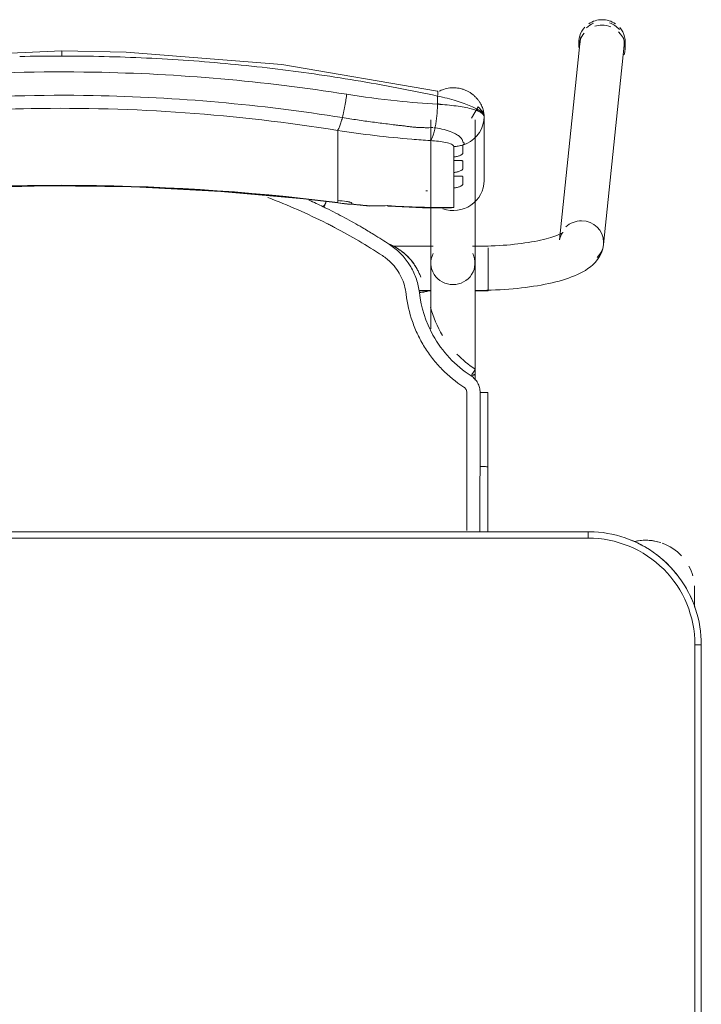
# Model space of a CAD drawing. Header units: metres. Extents: x 3 to 43.5, y -74 to -48.5.
# Tile 198 of 209: x 39.533 to 39.852, y -52.799 to -52.337. Entities that reach past the tile are written whole.
import ezdxf

# ---------------------------------------------------------------- set-up
doc = ezdxf.new("R2010")
doc.units = ezdxf.units.M
doc.layers.add('I-FURN', color=7, linetype='Continuous', lineweight=18)

# ---------------------------------------------------------------- blocks, each defined once
blk = doc.blocks.new('ConjuntoParaAlunoTamanho6 - CJA06_ConjuntoParaAlunoTamanho6-V4-1PAV - FRIGORÍFICA')
at = {"layer": 'I-FURN', "color": 253, "true_color": 0xaaaaaa}
for p, q in [((0.2432124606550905, 0.2952560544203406), (0.2335379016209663, 0.2018170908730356)), ((0.2425404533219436, 0.2945585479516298), (0.2425404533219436, 0.2919703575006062)), ((0.2541278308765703, 0.1996852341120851), (0.2638023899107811, 0.2931241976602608)), ((0.2643023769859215, 0.2919703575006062), (0.2643023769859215, 0.2945585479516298)), ((0.1980999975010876, 0.2597116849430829), (0.1980999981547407, 0.2521977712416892)), ((0.1981000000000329, 0.2296403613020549), (0.1981000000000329, 0.2596939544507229)), ((0.1981000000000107, 0.2521805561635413), (0.1981000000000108, 0.2596939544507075)), ((0.1731500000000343, 0.2581242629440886), (0.1731500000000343, 0.1909687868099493)), ((0.1745693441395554, 0.2544094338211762), (0.1751254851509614, 0.254353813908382)), ((0.1938500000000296, 0.1909687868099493), (0.1938500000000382, 0.2581242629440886)), ((0.1968477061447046, 0.2539495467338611), (0.1975389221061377, 0.2558006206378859)), ((0.1294314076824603, 0.243802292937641), (0.1294314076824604, 0.2531737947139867)), ((0.1980999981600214, 0.2521361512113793), (0.1980999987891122, 0.2446838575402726)), ((0.1294314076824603, 0.2421389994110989), (0.1294314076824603, 0.243802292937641)), ((0.1294314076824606, 0.2421389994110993), (0.1294314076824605, 0.2365253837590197)), ((0.1838599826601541, 0.2390378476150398), (0.1838599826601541, 0.2407252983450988)), ((0.1294314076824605, 0.2365253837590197), (0.1294314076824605, 0.2348620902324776)), ((0.1294314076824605, 0.2348620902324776), (0.1294314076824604, 0.2292484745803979)), ((0.183859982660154, 0.231760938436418), (0.183859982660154, 0.233448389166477)), ((0.1294314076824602, 0.2275851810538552), (0.1294314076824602, 0.2292484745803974)), ((0.1294314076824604, 0.2275851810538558), (0.1294314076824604, 0.2219715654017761)), ((0.1294314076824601, 0.2203082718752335), (0.1294314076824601, 0.2219715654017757)), ((0.1838599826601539, 0.2170112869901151), (0.1838599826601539, 0.2261714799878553)), ((0.1294586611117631, 0.2191524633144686), (0.1443419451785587, 0.2175731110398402)), ((0.179439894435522, 0.2168937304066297), (0.1817272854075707, 0.2167811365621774)), ((0.1742864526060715, 0.1989367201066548), (0.1547360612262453, 0.1989367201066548)), ((0.1742893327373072, 0.1987867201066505), (0.1549429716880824, 0.1987867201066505)), ((0.1938500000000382, 0.1987867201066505), (0.1927106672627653, 0.1987867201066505)), ((0.2000000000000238, 0.1989367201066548), (0.192713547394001, 0.1989367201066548)), ((0.1938500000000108, 0.1984502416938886), (0.1938500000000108, 0.1987867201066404)), ((0.1938500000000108, 0.197644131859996), (0.1938500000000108, 0.1984502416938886)), ((0.200000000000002, 0.1937960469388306), (0.2000000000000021, 0.1981376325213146)), ((0.1938500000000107, 0.1916047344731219), (0.1938500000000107, 0.1936664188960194)), ((0.200000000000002, 0.1857279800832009), (0.200000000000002, 0.1936447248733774)), ((0.1938500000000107, 0.1858191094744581), (0.1938500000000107, 0.1868796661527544)), ((0.1938500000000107, 0.1837095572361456), (0.1938500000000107, 0.1858191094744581)), ((0.200000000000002, 0.17793672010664), (0.200000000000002, 0.1856002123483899)), ((0.1675711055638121, 0.1780867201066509), (0.173164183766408, 0.1780867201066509)), ((0.1675962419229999, 0.1779367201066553), (0.173164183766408, 0.1779367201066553)), ((0.1937679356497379, 0.1779367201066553), (0.2000000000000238, 0.1779367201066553)), ((0.1938500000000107, 0.1780867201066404), (0.1938500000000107, 0.1795051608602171)), ((0.1938500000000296, 0.1360373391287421), (0.1938500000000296, 0.1385735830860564)), ((0.1998252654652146, 0.130207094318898), (0.1998241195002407, 0.09530095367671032)), ((0.1998165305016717, 0.06496651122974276), (0.1998241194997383, 0.09530105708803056)), ((0.2470000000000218, 0.06496651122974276), (-0.2469999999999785, 0.06496651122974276)), ((0.2470000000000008, 0.06496651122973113), (-0.2469999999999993, 0.06496651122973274)), ((0.2470000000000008, 0.06496651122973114), (0.2470000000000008, 0.06196651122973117)), ((0.2968749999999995, 0.03797151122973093), (0.2968749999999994, 0.02961464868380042)), ((0.2968749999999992, 0.03299232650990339), (0.2968749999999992, 0.03797151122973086)), ((0.3000000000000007, 0.01196651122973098), (0.2970000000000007, 0.01196651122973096)), ((0.3000000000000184, -0.332033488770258), (0.3000000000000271, 0.01196651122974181)), ((0.2999999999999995, -0.3320334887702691), (0.3000000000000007, 0.01196651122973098))]:
    blk.add_line(p, q, dxfattribs=at)
at = {"layer": 'I-FURN', "color": 253, "true_color": 0xaaaaaa, "flags": 128}
for points in [[(0.000100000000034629, 0.290399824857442), (-0.0726695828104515, 0.2872143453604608), (-0.1448601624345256, 0.277701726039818), (-0.176032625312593, 0.2716064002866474)], [(0.1762326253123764, 0.2716064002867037), (0.1033140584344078, 0.2839819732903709), (0.03017500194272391, 0.2898535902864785), (0.000100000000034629, 0.290399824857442)], [(0.1762658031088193, 0.2654018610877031), (0.1762658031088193, 0.2663721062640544), (0.1762658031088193, 0.2673423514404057), (0.1762658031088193, 0.268312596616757), (0.1762658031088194, 0.2692828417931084)], [(0.1980999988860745, 0.2597125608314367), (0.1979173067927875, 0.2609157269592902), (0.1973888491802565, 0.2620831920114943), (0.1953955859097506, 0.2642028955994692), (0.1922691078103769, 0.2589586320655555)], [(0.19753892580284, 0.2558006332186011), (0.1979587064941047, 0.2577280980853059), (0.1981000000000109, 0.2596939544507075)], [(0.1917187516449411, 0.2479946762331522), (0.1933094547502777, 0.2492039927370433), (0.1947121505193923, 0.2506184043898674)], [(0.1947122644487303, 0.2506185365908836), (0.1958994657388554, 0.2522107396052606), (0.1968476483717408, 0.253949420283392)], [(0.1981000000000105, 0.2296403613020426), (0.1981000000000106, 0.2371537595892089), (0.1981000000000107, 0.2446671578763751), (0.1981000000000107, 0.2521361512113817)], [(0.1838599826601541, 0.2407252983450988), (0.1838599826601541, 0.241946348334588), (0.1838599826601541, 0.2431673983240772), (0.1838599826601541, 0.2443884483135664), (0.1838599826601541, 0.2456094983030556)], [(0.1881000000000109, 0.2462822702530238), (0.1881000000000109, 0.2453180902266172), (0.1881000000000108, 0.2443539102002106), (0.1881000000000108, 0.243389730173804), (0.1881000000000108, 0.2424255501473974)], [(0.1881002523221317, 0.246282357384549), (0.1899707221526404, 0.2470146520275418), (0.1917187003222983, 0.247994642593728)], [(0.183859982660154, 0.233448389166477), (0.183859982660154, 0.2348457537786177), (0.183859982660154, 0.2362431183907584), (0.1838599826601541, 0.2376404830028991), (0.1838599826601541, 0.2390378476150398)], [(0.1881000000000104, 0.2386831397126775), (0.1881000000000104, 0.237799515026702), (0.1881000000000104, 0.2369158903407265), (0.1881000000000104, 0.236032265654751), (0.1881000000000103, 0.2351486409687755)], [(0.1838599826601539, 0.2261714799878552), (0.183859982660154, 0.2275688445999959), (0.183859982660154, 0.2289662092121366), (0.183859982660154, 0.2303635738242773), (0.183859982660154, 0.231760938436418)], [(0.1881000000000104, 0.2314062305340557), (0.1881000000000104, 0.2305226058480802), (0.1881000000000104, 0.2296389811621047), (0.1881000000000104, 0.2287553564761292), (0.1881000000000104, 0.2278717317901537)], [(-0.1292586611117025, 0.219152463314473), (-0.08865069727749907, 0.223419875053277), (-0.047900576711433, 0.2260954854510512), (-0.007073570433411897, 0.2271749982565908), (0.03376492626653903, 0.2266566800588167), (0.07454949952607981, 0.2245413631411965), (0.1152148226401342, 0.2208324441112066), (0.1294586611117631, 0.2191524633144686)], [(0.1294314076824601, 0.2193726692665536), (0.1294314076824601, 0.2196065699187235), (0.1294314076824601, 0.2198404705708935), (0.1294314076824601, 0.2200743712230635), (0.1294314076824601, 0.2203082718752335)], [(0.1361000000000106, 0.2190117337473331), (0.1361000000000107, 0.2189337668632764), (0.1361000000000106, 0.2188557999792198), (0.1361000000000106, 0.2187778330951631), (0.1361000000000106, 0.2186998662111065)], [(0.1535056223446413, 0.2176050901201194), (0.1692793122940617, 0.2168976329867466), (0.1813090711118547, 0.2167731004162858)], [(0.1817272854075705, 0.2167811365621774), (0.1827926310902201, 0.2168569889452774), (0.1838599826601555, 0.217011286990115)], [(0.235070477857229, 0.205361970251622), (0.2350077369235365, 0.2053133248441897), (0.2348200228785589, 0.2051835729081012), (0.2345106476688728, 0.2049931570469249), (0.2340848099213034, 0.2047580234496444), (0.2335484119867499, 0.2044905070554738), (0.2329074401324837, 0.2042001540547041), (0.2321676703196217, 0.2038943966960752), (0.2313345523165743, 0.2035790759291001), (0.230413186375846, 0.2032588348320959), (0.2294083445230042, 0.20293741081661), (0.2283245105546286, 0.2026178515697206), (0.2271659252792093, 0.2023026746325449), (0.2259366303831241, 0.2019939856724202), (0.2246405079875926, 0.201693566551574), (0.2232813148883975, 0.2014029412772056), (0.2218627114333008, 0.2011234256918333), (0.220388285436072, 0.2008561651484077), (0.2188615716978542, 0.2006021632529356), (0.2172860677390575, 0.200362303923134), (0.2156652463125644, 0.200137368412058), (0.214002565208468, 0.1999280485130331), (0.2123014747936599, 0.1997349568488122), (0.2105654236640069, 0.1995586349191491), (0.2087978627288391, 0.1993995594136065), (0.207002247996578, 0.1992581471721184), (0.2051820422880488, 0.1991347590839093), (0.2033407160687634, 0.1990297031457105), (0.2014817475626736, 0.1989432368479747), (0.199608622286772, 0.1988755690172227), (0.1977248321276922, 0.1988268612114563), (0.1958338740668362, 0.1987972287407), (0.1939392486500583, 0.1987867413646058), (0.1938500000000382, 0.1987867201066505)], [(0.2335379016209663, 0.2018170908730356), (0.233728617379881, 0.2028696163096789), (0.2340307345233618, 0.203761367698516), (0.2343720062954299, 0.2044473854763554), (0.2346851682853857, 0.2049236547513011), (0.2349211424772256, 0.205211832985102), (0.2350504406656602, 0.2053439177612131), (0.235070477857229, 0.205361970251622)], [(0.2541278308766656, 0.1996852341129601), (0.2537524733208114, 0.1976222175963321), (0.2531060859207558, 0.1957226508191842), (0.2522614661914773, 0.1940331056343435), (0.251286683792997, 0.1925592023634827), (0.2502318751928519, 0.1912808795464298), (0.2491278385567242, 0.1901677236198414), (0.2479903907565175, 0.1891887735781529), (0.2468256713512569, 0.1883170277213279), (0.2456343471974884, 0.1875306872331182), (0.2444143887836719, 0.186812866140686), (0.2431627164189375, 0.1861507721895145), (0.2418761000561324, 0.1855348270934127), (0.2405516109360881, 0.1849579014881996), (0.2391868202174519, 0.1844147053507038), (0.237779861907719, 0.1839013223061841), (0.2363294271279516, 0.183414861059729), (0.2348347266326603, 0.1829531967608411), (0.2332954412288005, 0.182514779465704), (0.2317116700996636, 0.1820984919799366), (0.230083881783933, 0.1817035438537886), (0.2284128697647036, 0.1813293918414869), (0.2266997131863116, 0.1809756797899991), (0.2249457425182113, 0.1806421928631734), (0.2231525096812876, 0.1803288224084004), (0.2213217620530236, 0.1800355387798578), (0.2194554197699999, 0.1797623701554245), (0.2175555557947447, 0.1795093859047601), (0.2156243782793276, 0.179276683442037), (0.2136642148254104, 0.1790643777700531), (0.2116774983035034, 0.1788725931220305), (0.2096667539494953, 0.1787014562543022), (0.2076345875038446, 0.1785510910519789), (0.2055836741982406, 0.178421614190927), (0.2035167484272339, 0.1783131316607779), (0.2014365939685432, 0.1782257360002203), (0.199346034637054, 0.1781595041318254), (0.1972479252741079, 0.1781144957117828), (0.1951451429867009, 0.1780907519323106), (0.1938500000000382, 0.1780867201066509)], [(0.1731500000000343, 0.160150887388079), (0.1731500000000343, 0.1620004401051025), (0.1731500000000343, 0.1638180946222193), (0.1731500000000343, 0.1656009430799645), (0.1731500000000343, 0.167346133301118), (0.1731500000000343, 0.1690508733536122), (0.1731500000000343, 0.1707124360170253), (0.1731500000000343, 0.1723281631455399), (0.1731500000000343, 0.1738954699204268), (0.1731500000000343, 0.1754118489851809), (0.1731500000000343, 0.1768748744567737), (0.1731500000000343, 0.178282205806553), (0.1731500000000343, 0.1796315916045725), (0.1731500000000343, 0.1809208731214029), (0.1731500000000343, 0.1821479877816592), (0.1731500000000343, 0.1833109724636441), (0.1731500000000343, 0.1844079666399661), (0.1731500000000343, 0.1854372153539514), (0.1731500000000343, 0.186397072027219), (0.1731500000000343, 0.1872860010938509), (0.1731500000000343, 0.188102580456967), (0.1731500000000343, 0.1888455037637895), (0.1731500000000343, 0.1895135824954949), (0.1731500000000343, 0.1901057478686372), (0.1731500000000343, 0.1906210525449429), (0.1731500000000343, 0.1909687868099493)], [(0.1938500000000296, 0.1909687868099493), (0.1938500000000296, 0.1905139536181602), (0.1938500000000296, 0.1899816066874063), (0.1938500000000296, 0.1893725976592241), (0.1938500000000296, 0.1886879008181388), (0.1938500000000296, 0.1879286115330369), (0.1938500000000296, 0.1870959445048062), (0.1938500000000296, 0.1861912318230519), (0.1938500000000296, 0.1852159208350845), (0.1938500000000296, 0.1841715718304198), (0.1938500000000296, 0.1830598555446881), (0.1938500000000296, 0.1818825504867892), (0.1938500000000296, 0.1806415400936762), (0.1938500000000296, 0.1793388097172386), (0.1938500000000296, 0.1779764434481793), (0.1938500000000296, 0.1765566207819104), (0.1938500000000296, 0.1750816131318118), (0.1938500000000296, 0.1735537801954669), (0.1938500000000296, 0.1719755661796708), (0.1938500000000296, 0.170349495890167), (0.1938500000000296, 0.1686781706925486), (0.1938500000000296, 0.1669642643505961), (0.1938500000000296, 0.1652105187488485), (0.1938500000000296, 0.1634197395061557), (0.1938500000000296, 0.1615947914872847), (0.1938500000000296, 0.1597385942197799), (0.1938500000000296, 0.1578541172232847), (0.1938500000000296, 0.1559443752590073), (0.1938500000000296, 0.1540124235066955), (0.1938500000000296, 0.1520613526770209), (0.1938500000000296, 0.1500942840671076), (0.1938500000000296, 0.148114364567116), (0.1938500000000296, 0.1461247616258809), (0.1938500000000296, 0.1441286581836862), (0.1938500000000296, 0.1421292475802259), (0.1938500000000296, 0.1401297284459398), (0.1938500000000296, 0.1385735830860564)], [(0.168410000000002, 0.1843247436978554), (0.168410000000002, 0.184339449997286), (0.168410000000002, 0.1843541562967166), (0.168410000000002, 0.1843688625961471), (0.168410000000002, 0.1843835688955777)], [(0.1962270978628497, 0.1302521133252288), (0.19622673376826, 0.126394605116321), (0.1962264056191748, 0.1225375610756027), (0.1962261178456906, 0.1186811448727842), (0.1962258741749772, 0.1148255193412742), (0.1962256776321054, 0.1109708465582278), (0.1962255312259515, 0.1071172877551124), (0.196225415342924, 0.1032650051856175), (0.1962252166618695, 0.0994141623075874), (0.1962252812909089, 0.09556492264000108)], [(0.3000000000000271, 0.01196651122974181), (0.2999576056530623, 0.01408594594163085), (0.2998304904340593, 0.01620199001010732), (0.2996188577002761, 0.01831125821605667), (0.2993230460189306, 0.02041037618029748), (0.2989435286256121, 0.02249598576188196), (0.298480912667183, 0.02456475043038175), (0.2979359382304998, 0.02661336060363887), (0.2973094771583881, 0.02863853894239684), (0.2966025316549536, 0.0306370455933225), (0.2958162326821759, 0.03260568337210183), (0.2949518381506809, 0.03454130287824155), (0.2940107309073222, 0.03644080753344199), (0.2929944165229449, 0.03830115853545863), (0.2919045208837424, 0.04011937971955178), (0.290742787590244, 0.04189256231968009), (0.2895110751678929, 0.0436178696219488), (0.2882113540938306, 0.04529254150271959), (0.2868457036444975, 0.0469138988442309), (0.2854163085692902, 0.04847934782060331), (0.2839254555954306, 0.04998638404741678), (0.2823755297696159, 0.05143259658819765), (0.2807690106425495, 0.05281567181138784), (0.2791084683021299, 0.05413339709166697), (0.2773965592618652, 0.05538366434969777), (0.2756360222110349, 0.05656447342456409), (0.2738296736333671, 0.05767393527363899), (0.2719804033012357, 0.05871027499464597), (0.2700911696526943, 0.05967183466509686), (0.2681649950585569, 0.0605570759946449), (0.2662049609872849, 0.06136458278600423), (0.2642142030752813, 0.06209306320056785), (0.2621959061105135, 0.06274135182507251), (0.2601532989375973, 0.06330841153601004), (0.2580896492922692, 0.06379333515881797), (0.2560082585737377, 0.0641953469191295), (0.2539124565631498, 0.06451380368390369), (0.2518055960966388, 0.06474819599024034), (0.2496910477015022, 0.06489814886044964), (0.2475721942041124, 0.06496342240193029), (0.2470000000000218, 0.06496651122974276)], [(0.2469999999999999, 0.0619665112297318), (0.1234999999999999, 0.0619665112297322), (-1.453485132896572e-16, 0.06196651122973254), (-0.1235000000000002, 0.06196651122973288), (-0.2470000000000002, 0.06196651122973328)], [(-0.2469999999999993, 0.06196651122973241), (-0.1234999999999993, 0.0619665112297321), (7.44471151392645e-16, 0.06196651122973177), (0.1235000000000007, 0.06196651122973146), (0.2470000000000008, 0.06196651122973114)], [(0.2968750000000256, 0.03000167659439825), (0.2968750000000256, 0.03057043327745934), (0.2968750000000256, 0.03112383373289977), (0.2968750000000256, 0.03166099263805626), (0.2968750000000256, 0.03218105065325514), (0.2968750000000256, 0.03268317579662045), (0.2968750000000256, 0.0331665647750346), (0.2968750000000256, 0.03363044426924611), (0.2968750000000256, 0.0340740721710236), (0.2968750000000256, 0.0344967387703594), (0.2968750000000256, 0.03489776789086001), (0.2968750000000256, 0.03527651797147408), (0.2968750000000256, 0.03563238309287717), (0.2968750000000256, 0.03596479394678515), (0.2968750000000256, 0.03627321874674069), (0.2968750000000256, 0.03655716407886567), (0.2968750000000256, 0.03681617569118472), (0.2968750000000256, 0.03704983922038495), (0.2968750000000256, 0.0372577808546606), (0.2968750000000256, 0.03743966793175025), (0.2968750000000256, 0.03759520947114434), (0.2968750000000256, 0.03772415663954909), (0.2968750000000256, 0.03782630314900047), (0.2968750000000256, 0.0379014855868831), (0.2968750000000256, 0.03794958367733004), (0.2968750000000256, 0.03797052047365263)], [(0.2969999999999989, -0.3320334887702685), (0.2969999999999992, -0.2460334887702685), (0.2969999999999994, -0.1600334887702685), (0.2969999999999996, -0.07403348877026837), (0.2969999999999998, 0.01196651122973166)], [(0.2970000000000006, 0.01196651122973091), (0.2970000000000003, -0.07403348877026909), (0.297, -0.1600334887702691), (0.2969999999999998, -0.2460334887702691), (0.2969999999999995, -0.3320334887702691)]]:
    blk.add_lwpolyline(points, dxfattribs=at)
at = {"layer": 'I-FURN', "color": 253, "true_color": 0xaaaaaa}
for centre, radius, start, end in [((0.2469999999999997, 0.01196651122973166), 0.05000000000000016, 359.9999999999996, 89.9999999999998), ((0.2470000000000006, 0.01196651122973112), 0.05000000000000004, 1.399444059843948e-13, 90.00000000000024), ((0.2470000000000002, 0.01196651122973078), 0.05300000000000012, 57.30006590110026, 67.50000000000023), ((0.2470000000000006, 0.01196651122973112), 0.053, 57.30006590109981, 67.49999999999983), ((0.2738749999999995, 0.03797151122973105), 0.02299999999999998, 75.53308433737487, 103.1031885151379), ((0.2738749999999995, 0.03797151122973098), 0.02299999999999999, 71.99999999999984, 102.5792801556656), ((0.2738749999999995, 0.03797151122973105), 0.02299999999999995, 42.70836781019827, 70.30682625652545), ((0.2470000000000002, 0.01196651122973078), 0.05300000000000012, 37.16069583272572, 52.89591912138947), ((0.2470000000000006, 0.01196651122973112), 0.05299999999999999, 37.16069583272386, 52.89591912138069), ((0.2738749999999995, 0.03797151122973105), 0.023, 15.73052841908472, 28.05060290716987), ((0.2470000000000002, 0.01196651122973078), 0.05300000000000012, 22.50000000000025, 32.69993391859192), ((0.2470000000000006, 0.01196651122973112), 0.053, 22.49999999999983, 32.69993391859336), ((0.2738749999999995, 0.03797151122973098), 0.02300000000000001, 359.9999999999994, 4.009148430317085)]:
    blk.add_arc(centre, radius, start, end, dxfattribs=at)
for centre, major_axis, ratio, start_param, end_param in [((0.2534214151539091, 0.2945585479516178), (0.01088096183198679, 0), 0.9659258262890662, 1.570796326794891, 2.182165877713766), ((0.2534214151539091, 0.2945585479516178), (-0.01088096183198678, 5.623562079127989e-17), 0.9659258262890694, 4.098127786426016, 4.71238898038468), ((0.2534214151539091, 0.2945585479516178), (0.0108809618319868, 0), 0.9659258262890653, 2.404321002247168, 3.312013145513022), ((0.253507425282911, 0.2941901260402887), (-0.01029496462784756, 0.001065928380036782), 0.9671584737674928, 5.22308056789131, 5.597592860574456), ((0.2534214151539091, 0.2919703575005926), (-0.01088096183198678, 5.623562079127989e-17), 0.9659258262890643, 4.71238898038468, 5.025561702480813), ((0.2534214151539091, 0.2919703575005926), (0.01088096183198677, 0), 0.9659258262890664, 1.176355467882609, 1.570796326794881), ((0.253507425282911, 0.2941901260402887), (-0.01029496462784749, 0.001065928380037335), 0.9671584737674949, 3.921543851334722, 4.467460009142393), ((0.2534214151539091, 0.2945585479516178), (0.01088096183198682, 0), 0.9659258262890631, 6.052088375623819, 6.985955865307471), ((0.2534214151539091, 0.2919703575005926), (0.01088096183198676, 0), 0.96592582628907, 2.446266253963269, 3.141592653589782), ((0.253507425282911, 0.2941901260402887), (-0.01029496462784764, 0.001065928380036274), 0.9671584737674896, 6.102342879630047, 6.382991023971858), ((0.2534214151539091, 0.2919703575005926), (0.01088096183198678, 0), 0.965925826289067, 5.959866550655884, 7.062609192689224), ((0.253507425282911, 0.2941901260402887), (-0.01029496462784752, 0.00106592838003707), 0.9671584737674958, 3.141592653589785, 3.502974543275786), ((9.999999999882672e-05, -0.7715866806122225), (1.021100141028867, 0), 0.9781476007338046, 1.44377104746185, 1.697821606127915), ((9.999999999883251e-05, -0.7711708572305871), (1.0208981, 0), 0.9781476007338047, 1.443771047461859, 1.697821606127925), ((0.1837000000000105, 0.2296403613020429), (0.01439999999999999, 0), 0.9781476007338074, 4.362104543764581, 6.28318530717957), ((0.1794715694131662, 0.6012766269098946), (0.3849999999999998, 0), 0.9781476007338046, 4.689765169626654, 4.691851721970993), ((0.1794715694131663, 0.6035636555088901), (0.3949999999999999, 0), 0.9781476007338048, 4.585363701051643, 4.595995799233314), ((0.1794715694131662, 0.6022122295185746), (0.3947979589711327, 0), 0.9781476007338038, 4.585363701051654, 4.595935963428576), ((0.1794715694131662, 0.6026280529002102), (0.3949999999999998, 0), 0.9781476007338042, 4.602237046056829, 4.623286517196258), ((0.1452124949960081, 0.227535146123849), (0.0008705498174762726, 0.009962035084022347), 0.01850094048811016, 2.932960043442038, 3.325659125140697), ((0.1794715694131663, 0.6033557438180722), (0.3949999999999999, 0), 0.9781476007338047, 4.644485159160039, 4.723499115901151), ((0.2438328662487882, 0.2007511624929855), (-0.01029496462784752, 0.001065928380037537), 0.9671584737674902, 4.812194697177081, 5.597592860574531), ((0.2438328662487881, 0.2007511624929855), (-0.01029496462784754, 0.001065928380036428), 0.967158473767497, 3.241398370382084, 4.812194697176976), ((0.2438328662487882, 0.2007511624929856), (-0.01029496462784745, 0.001065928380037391), 0.9671584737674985, 2.456000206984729, 3.241398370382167), ((0.1835000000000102, 0.1909687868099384), (0.01035000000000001, 0), 0.9781476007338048, 2.686586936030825, 4.712388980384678), ((0.1835000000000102, 0.1909687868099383), (0.01035000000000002, 0), 0.9781476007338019, 4.712388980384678, 6.738191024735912), ((0.1835000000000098, 0.1385735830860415), (0.01034999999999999, 0), 0.06975647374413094, 5.75958653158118, 6.776353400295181)]:
    blk.add_ellipse(centre, major_axis=major_axis, ratio=ratio, start_param=start_param, end_param=end_param, dxfattribs=at)
for points in [[(0.0001000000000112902, 0.2880248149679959), (-0.006508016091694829, 0.288024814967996), (-0.01311637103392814, 0.2879458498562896), (-0.01972184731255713, 0.2877884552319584)], [(0.0001000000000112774, 0.2903571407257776), (0.0001000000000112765, 0.2902912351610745), (0.0001000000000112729, 0.2900051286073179), (0.0001000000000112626, 0.2891558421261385), (0.0001000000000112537, 0.2884139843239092), (0.0001000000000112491, 0.2880248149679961)], [(0.01992242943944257, 0.287788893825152), (0.01331661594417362, 0.287946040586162), (0.006708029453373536, 0.2880248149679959), (0.0001000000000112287, 0.288024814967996)], [(0.03972822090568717, 0.287082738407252), (0.03313130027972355, 0.2873962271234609), (0.026528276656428, 0.2876317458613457), (0.01992248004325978, 0.2877888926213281)], [(0.05949739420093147, 0.285908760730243), (0.05291607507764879, 0.2863777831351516), (0.04632532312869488, 0.2867692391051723), (0.03972846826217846, 0.2870827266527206)], [(0.07920996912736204, 0.284269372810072), (0.07265096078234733, 0.2848931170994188), (0.06607919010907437, 0.2854396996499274), (0.05949798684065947, 0.2859087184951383)], [(0.09884629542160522, 0.2821678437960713), (0.09231561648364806, 0.2829446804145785), (0.08576917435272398, 0.2836456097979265), (0.07920996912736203, 0.284269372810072)], [(0.1183880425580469, 0.2796108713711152), (0.1118923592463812, 0.2805381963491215), (0.1053779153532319, 0.2813908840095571), (0.0988477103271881, 0.2821676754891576)], [(0.1378172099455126, 0.276606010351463), (0.1313620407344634, 0.2776813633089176), (0.1248851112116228, 0.2786833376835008), (0.1183894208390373, 0.2796106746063)], [(0.1571157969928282, 0.2731608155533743), (0.1507070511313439, 0.2743816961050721), (0.1442735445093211, 0.2755304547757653), (0.1378182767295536, 0.2766058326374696)], [(0.1762658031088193, 0.2692828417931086), (0.1699094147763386, 0.2706467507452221), (0.1635252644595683, 0.2719397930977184), (0.1571163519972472, 0.2731607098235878)], [(0.1316375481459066, 0.2591403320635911), (0.1317514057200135, 0.2595920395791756), (0.1319774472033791, 0.2605307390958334), (0.1323069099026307, 0.2620269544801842), (0.1326223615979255, 0.2635911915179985), (0.1329198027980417, 0.2652023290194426), (0.1331950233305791, 0.2668394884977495), (0.1334445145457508, 0.2684805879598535), (0.1335915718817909, 0.2695629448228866), (0.1336597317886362, 0.2700975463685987)], [(0.1762658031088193, 0.2692828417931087), (0.1763289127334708, 0.2696584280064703), (0.1764189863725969, 0.2703746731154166), (0.1764353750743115, 0.2712021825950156), (0.1763587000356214, 0.2714863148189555), (0.1763029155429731, 0.2715564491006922)], [(0.175125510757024, 0.254353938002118), (0.1751984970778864, 0.2547076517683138), (0.175339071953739, 0.2554367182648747), (0.1755320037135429, 0.2565866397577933), (0.1757052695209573, 0.2577841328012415), (0.175857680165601, 0.259019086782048), (0.1759880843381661, 0.2602816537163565), (0.176095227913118, 0.2615619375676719), (0.1761782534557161, 0.2628495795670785), (0.176236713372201, 0.2641342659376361), (0.1762589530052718, 0.2649819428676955), (0.1762658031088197, 0.2654018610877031)], [(0.1981000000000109, 0.2596939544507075), (0.1981000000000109, 0.2603482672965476), (0.1970264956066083, 0.2616503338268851), (0.1923900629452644, 0.2633751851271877), (0.1852348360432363, 0.264697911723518), (0.1793352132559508, 0.265233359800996), (0.1762658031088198, 0.265401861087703)], [(0.1781109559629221, 0.2652801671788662), (0.1775085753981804, 0.2654472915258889), (0.1768999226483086, 0.2656099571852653), (0.1762885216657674, 0.2657672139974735)], [(0.1294314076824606, 0.2531737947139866), (0.1295198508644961, 0.253273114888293), (0.1297044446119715, 0.2535308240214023), (0.1300007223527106, 0.2540876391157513), (0.1303127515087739, 0.2548081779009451), (0.1306367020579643, 0.2556847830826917), (0.1309683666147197, 0.2567044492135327), (0.131303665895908, 0.2578553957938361), (0.1315267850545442, 0.2587009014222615), (0.1316375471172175, 0.2591403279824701)], [(0.1732024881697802, 0.2487976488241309), (0.1733188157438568, 0.2489586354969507), (0.1735510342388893, 0.2493354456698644), (0.1738939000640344, 0.250058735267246), (0.174227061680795, 0.2509327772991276), (0.1745466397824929, 0.2519451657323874), (0.1748487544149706, 0.2530845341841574), (0.1750359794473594, 0.2539200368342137), (0.1751255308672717, 0.2543540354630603)], [(0.1728535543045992, 0.2483980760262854), (0.1729568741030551, 0.2484915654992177), (0.1730605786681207, 0.2486076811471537), (0.1731641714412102, 0.2487456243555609)], [(0.1838599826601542, 0.2456094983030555), (0.1842192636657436, 0.2456134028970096), (0.1849375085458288, 0.2456477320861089), (0.1860079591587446, 0.2457777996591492), (0.1870655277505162, 0.2459854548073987), (0.1877580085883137, 0.2461749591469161), (0.1881001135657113, 0.246282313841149)], [(0.124341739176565, 0.2095039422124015), (0.1152901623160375, 0.2140849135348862), (0.1060704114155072, 0.2181435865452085), (0.09665883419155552, 0.2216798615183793)], [(0.1159427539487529, 0.2205001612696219), (0.118208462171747, 0.2194714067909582), (0.120460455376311, 0.2184124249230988), (0.1226981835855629, 0.2173235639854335)], [(0.1243563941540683, 0.2165087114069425), (0.124080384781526, 0.2166453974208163), (0.1235279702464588, 0.2169178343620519), (0.122974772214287, 0.2171883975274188), (0.1226979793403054, 0.2173232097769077)], [(0.1226981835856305, 0.2173235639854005), (0.1229127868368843, 0.2177608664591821), (0.1233583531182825, 0.2186550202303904), (0.1237690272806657, 0.2194524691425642), (0.1239499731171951, 0.2197966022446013)], [(0.1233396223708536, 0.218131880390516), (0.1231915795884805, 0.2178324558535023), (0.1230392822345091, 0.2175283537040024), (0.1228883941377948, 0.2172307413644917)], [(0.1239464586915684, 0.2193573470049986), (0.1237666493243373, 0.2189779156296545), (0.1235632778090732, 0.2185567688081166), (0.1233517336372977, 0.2181258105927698)], [(0.1336000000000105, 0.2198095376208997), (0.1337709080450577, 0.2197895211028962), (0.1341016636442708, 0.2197447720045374), (0.1345570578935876, 0.2196652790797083), (0.1349943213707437, 0.2195675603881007), (0.1353772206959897, 0.2194610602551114), (0.1356877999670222, 0.2193475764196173), (0.1359253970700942, 0.219230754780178), (0.1360624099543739, 0.2191208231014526), (0.1360974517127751, 0.2190478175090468), (0.1361000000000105, 0.2190117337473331)], [(0.1361000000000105, 0.2186998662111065), (0.136100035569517, 0.2186828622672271), (0.1360918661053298, 0.2186492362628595), (0.1360665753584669, 0.2186169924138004), (0.1360494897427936, 0.2186013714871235)], [(0.1443226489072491, 0.217792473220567), (0.145762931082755, 0.2177625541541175), (0.1486002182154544, 0.2177478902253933), (0.1513336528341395, 0.2178205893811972), (0.15267016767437, 0.2178778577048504)], [(0.1526701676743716, 0.2178778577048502), (0.1531962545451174, 0.2175770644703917), (0.1536937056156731, 0.2175210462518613), (0.1541742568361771, 0.2177192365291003)], [(0.1409843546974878, 0.2075760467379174), (0.1382577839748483, 0.2091620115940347), (0.1327588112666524, 0.2122360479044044), (0.127170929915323, 0.2151169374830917), (0.1243563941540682, 0.2165087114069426)], [(0.127982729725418, 0.2076229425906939), (0.1273791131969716, 0.2079405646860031), (0.1261687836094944, 0.2085716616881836), (0.1249518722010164, 0.2091945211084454), (0.1243417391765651, 0.2095039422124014)], [(0.1503955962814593, 0.1944471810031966), (0.1467277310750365, 0.1968417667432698), (0.139345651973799, 0.2014179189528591), (0.1318066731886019, 0.205611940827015), (0.1279827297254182, 0.2076229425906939)], [(0.1463509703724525, 0.2043213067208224), (0.1454617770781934, 0.2048741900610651), (0.1436780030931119, 0.205969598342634), (0.1418838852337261, 0.2070440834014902), (0.1409843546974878, 0.207576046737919)], [(0.1537794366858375, 0.1996302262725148), (0.152557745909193, 0.2004277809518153), (0.1501008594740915, 0.2020049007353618), (0.1476209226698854, 0.2035451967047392), (0.1463764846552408, 0.2043055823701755)], [(0.1586329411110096, 0.1970969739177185), (0.1570319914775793, 0.1982151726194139), (0.1553072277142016, 0.1991556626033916), (0.1535014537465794, 0.1998979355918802)], [(0.1537415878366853, 0.1997177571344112), (0.1547233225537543, 0.1993071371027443), (0.1557480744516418, 0.1988086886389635), (0.1568013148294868, 0.1981978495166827)], [(0.1624994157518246, 0.1911047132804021), (0.1613359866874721, 0.192802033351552), (0.1586948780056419, 0.1959437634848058), (0.1554966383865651, 0.1985081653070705), (0.1537794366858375, 0.1996302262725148)], [(0.1544771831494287, 0.1911188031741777), (0.1538595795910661, 0.1917419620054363), (0.1525591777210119, 0.1929224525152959), (0.1511359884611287, 0.193963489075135), (0.1503955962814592, 0.1944471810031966)], [(0.1615632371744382, 0.1763592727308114), (0.1612423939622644, 0.179146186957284), (0.1596820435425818, 0.1845386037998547), (0.1564514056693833, 0.1891220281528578), (0.1544771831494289, 0.1911188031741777)], [(0.1637112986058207, 0.1892355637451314), (0.163521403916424, 0.1895535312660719), (0.1631293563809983, 0.1901833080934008), (0.1627133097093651, 0.1907999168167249), (0.1624994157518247, 0.191104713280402)], [(0.1650109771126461, 0.1907575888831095), (0.1653668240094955, 0.1902631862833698), (0.1660439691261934, 0.1892504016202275), (0.1669511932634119, 0.1876675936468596), (0.1677473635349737, 0.1860264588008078), (0.16820222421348, 0.1848969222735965), (0.1684100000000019, 0.1843247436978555)], [(0.1677424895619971, 0.1770639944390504), (0.1674964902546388, 0.1792013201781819), (0.1665590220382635, 0.1834307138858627), (0.164789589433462, 0.1873763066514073), (0.1637112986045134, 0.1892355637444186)], [(0.1714634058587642, 0.1778021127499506), (0.1714682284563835, 0.1777616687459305), (0.1712817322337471, 0.177658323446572), (0.1704566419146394, 0.1774597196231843), (0.1692131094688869, 0.1772481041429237), (0.1682328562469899, 0.1771200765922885), (0.1677424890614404, 0.1770642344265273)], [(0.178597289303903, 0.1570264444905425), (0.176100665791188, 0.161121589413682), (0.174191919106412, 0.1655762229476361), (0.1729309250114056, 0.1701963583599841)], [(0.1939136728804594, 0.1411945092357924), (0.1908365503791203, 0.143207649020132), (0.1879501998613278, 0.1455989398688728), (0.1853711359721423, 0.1482650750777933)], [(0.1919863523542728, 0.1380495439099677), (0.1922544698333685, 0.1384598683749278), (0.1927841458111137, 0.1392806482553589), (0.1934388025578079, 0.1403259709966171), (0.1938540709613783, 0.1410265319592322), (0.1939293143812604, 0.1411928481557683), (0.1939136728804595, 0.1411945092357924)], [(0.1962270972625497, 0.1302521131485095), (0.1962244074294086, 0.1310361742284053), (0.196036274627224, 0.1325521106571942), (0.1951915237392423, 0.1347279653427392), (0.1938272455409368, 0.1366302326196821), (0.1926490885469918, 0.137618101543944), (0.1919863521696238, 0.1380501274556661)], [(0.1900014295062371, 0.1302474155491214), (0.1900004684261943, 0.1305019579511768), (0.1899391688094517, 0.1309935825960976), (0.1896635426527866, 0.1316979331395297), (0.189220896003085, 0.132311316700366), (0.1888417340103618, 0.132628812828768), (0.1886288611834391, 0.1327672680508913)], [(0.1900013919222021, 0.09555402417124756), (0.190001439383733, 0.09868370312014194), (0.1900013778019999, 0.1048192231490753), (0.1900014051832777, 0.1131431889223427), (0.1900014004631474, 0.1217255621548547), (0.1900014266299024, 0.1274031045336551), (0.190001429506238, 0.1302474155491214)], [(0.1998210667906, 0.1302049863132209), (0.1998445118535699, 0.1302108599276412), (0.1996945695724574, 0.130222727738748), (0.1989137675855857, 0.1302381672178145), (0.1976969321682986, 0.1302488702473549), (0.1967197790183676, 0.1302517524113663), (0.1962270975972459, 0.1302520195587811)], [(0.1998187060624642, 0.1302043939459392), (0.1998185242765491, 0.1272925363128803), (0.1998182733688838, 0.1243806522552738), (0.1998180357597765, 0.1214692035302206)], [(0.1998198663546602, 0.09528842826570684), (0.1998196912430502, 0.1010983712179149), (0.1998194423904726, 0.1127324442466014), (0.199820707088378, 0.1243808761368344), (0.1998210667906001, 0.1302049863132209)], [(0.1998174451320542, 0.1127339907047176), (0.199817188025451, 0.1069128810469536), (0.1998173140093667, 0.1010953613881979), (0.1998174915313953, 0.09528493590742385)], [(0.1962252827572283, 0.0955648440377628), (0.1966195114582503, 0.0955637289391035), (0.197011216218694, 0.09555819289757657), (0.1973810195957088, 0.09554851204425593)], [(0.1973810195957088, 0.09554851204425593), (0.1977508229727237, 0.09553883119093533), (0.1980987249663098, 0.095525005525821), (0.1984075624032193, 0.09550772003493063)], [(0.1998241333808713, 0.09530095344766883), (0.1998241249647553, 0.0952967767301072), (0.1998227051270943, 0.09529260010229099), (0.1998198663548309, 0.09528842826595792)], [(0.1998200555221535, 0.06496652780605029), (0.1998200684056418, 0.07507383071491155), (0.1998199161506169, 0.08518111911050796), (0.199819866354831, 0.09528842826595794)], [(0.1998176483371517, 0.07533813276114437), (0.1998176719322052, 0.0718809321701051), (0.1998176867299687, 0.06842373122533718), (0.199817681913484, 0.06496652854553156)]]:
    blk.add_open_spline(points, degree=3, dxfattribs=at)
for points, knots in [([(-0.1334597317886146, 0.2700975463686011), (-0.0847039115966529, 0.2777950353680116), (0.005190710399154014, 0.2841531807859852), (0.09465608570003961, 0.2762553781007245), (0.1336597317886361, 0.2700975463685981)], [-1, -1, -1, -1, -0.4444444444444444, 0, 0, 0, 0]), ([(0.176985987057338, 0.2715293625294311), (0.1776537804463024, 0.271873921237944), (0.1792654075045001, 0.2725544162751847), (0.1819571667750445, 0.2731539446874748), (0.1849590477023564, 0.2732031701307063), (0.1874098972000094, 0.2727407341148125), (0.1890477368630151, 0.2721641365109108), (0.1899555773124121, 0.271763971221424), (0.1906190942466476, 0.2714305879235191), (0.1912702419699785, 0.2710585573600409), (0.1921219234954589, 0.2705073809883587), (0.1931349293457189, 0.2697297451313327), (0.1942280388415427, 0.268695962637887), (0.1951608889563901, 0.2676305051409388), (0.1959446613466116, 0.2665608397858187), (0.1966003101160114, 0.2654700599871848), (0.1971213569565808, 0.2643906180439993), (0.1975150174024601, 0.2633435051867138), (0.1977954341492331, 0.2623445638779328), (0.1980407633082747, 0.2610829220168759), (0.1980992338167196, 0.2602308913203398), (0.1980999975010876, 0.2597116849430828)], [0.3275759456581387, 0.3275759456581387, 0.3275759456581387, 0.3275759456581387, 0.375, 0.4375, 0.5, 0.5625, 0.59375, 0.609375, 0.625, 0.640625, 0.65625, 0.6875, 0.71875, 0.75, 0.78125, 0.8125, 0.84375, 0.875, 0.90625, 0.9375, 1, 1, 1, 1]), ([(-0.1314375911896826, 0.2591405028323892), (-0.0834284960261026, 0.2668293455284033), (0.005115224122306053, 0.2731845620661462), (0.09323131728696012, 0.2652914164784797), (0.1316375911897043, 0.2591405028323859)], [-1, -1, -1, -1, -0.4444444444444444, 0, 0, 0, 0]), ([(0.1336597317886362, 0.2700975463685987), (0.1415528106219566, 0.2688514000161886), (0.155777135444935, 0.2669874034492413), (0.1699719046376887, 0.2657985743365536), (0.1762658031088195, 0.2654018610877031)], [-1, -1, -1, -1, -0.4444444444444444, 0, 0, 0, 0]), ([(0.1762658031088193, 0.2692828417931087), (0.1778018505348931, 0.2689533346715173), (0.1808409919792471, 0.2682343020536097), (0.1851045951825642, 0.267035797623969), (0.1888538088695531, 0.2657760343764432), (0.1930172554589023, 0.2641128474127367), (0.1970774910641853, 0.2618686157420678), (0.198099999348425, 0.260342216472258), (0.1980999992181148, 0.2597116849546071)], [0, 0, 0, 0, 0.125, 0.25, 0.375, 0.5, 0.75, 1, 1, 1, 1]), ([(0.1294314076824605, 0.2531737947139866), (0.08224027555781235, 0.260753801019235), (-0.00483574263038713, 0.2670240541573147), (-0.0914775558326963, 0.2592379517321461), (-0.1292314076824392, 0.2531737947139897)], [-1, -1, -1, -1, -0.4444444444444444, 0, 0, 0, 0]), ([(0.1316375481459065, 0.2591403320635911), (0.1339949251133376, 0.2587682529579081), (0.1387087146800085, 0.2580511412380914), (0.145774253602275, 0.2570563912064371), (0.1516557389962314, 0.2562947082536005), (0.1557684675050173, 0.2557982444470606), (0.1581167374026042, 0.2555225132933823), (0.1598777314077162, 0.2553247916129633), (0.1616345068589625, 0.2551123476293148), (0.163388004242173, 0.2548905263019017), (0.1651435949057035, 0.2546919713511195), (0.1669065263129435, 0.2545489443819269), (0.1686772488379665, 0.254466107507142), (0.1710430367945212, 0.2544048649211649), (0.1728237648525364, 0.2544237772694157), (0.1740129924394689, 0.2544652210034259)], [0, 0, 0, 0, 0.1666666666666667, 0.3333333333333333, 0.5, 0.5833333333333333, 0.625, 0.6666666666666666, 0.7083333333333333, 0.75, 0.7916666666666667, 0.8333333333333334, 0.875, 0.9166666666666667, 1, 1, 1, 1]), ([(0.1958851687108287, 0.2625658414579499), (0.1956481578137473, 0.2626327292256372), (0.1951721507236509, 0.2627089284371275), (0.1947024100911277, 0.2626715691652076), (0.1944798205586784, 0.2626293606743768)], [0.3140408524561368, 0.3140408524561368, 0.3140408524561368, 0.3140408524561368, 0.375, 0.4333513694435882, 0.4333513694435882, 0.4333513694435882, 0.4333513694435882]), ([(0.1980999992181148, 0.2597116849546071), (0.1980996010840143, 0.260236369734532), (0.1978717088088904, 0.2610111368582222), (0.1972346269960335, 0.2618287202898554), (0.1968233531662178, 0.2621375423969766), (0.1966025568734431, 0.2622644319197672)], [0, 0, 0, 0, 0.125, 0.1875, 0.25, 0.25, 0.25, 0.25]), ([(0.175125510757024, 0.254353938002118), (0.176610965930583, 0.2541414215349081), (0.1794849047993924, 0.2535802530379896), (0.1828421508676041, 0.2524625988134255), (0.1848968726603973, 0.2514475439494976), (0.1860769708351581, 0.2506942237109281), (0.1875352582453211, 0.2495319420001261), (0.1881197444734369, 0.2485382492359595), (0.1880995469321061, 0.2477843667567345)], [0, 0, 0, 0, 0.2, 0.4, 0.55, 0.625, 0.7, 1, 1, 1, 1]), ([(0.1294314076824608, 0.2531737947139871), (0.1352201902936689, 0.2522542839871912), (0.1468102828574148, 0.250642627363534), (0.1612933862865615, 0.2491934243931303), (0.1699656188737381, 0.248576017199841), (0.1728535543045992, 0.2483980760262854)], [0, 0, 0, 0, 0.4, 0.8, 1, 1, 1, 1]), ([(0.1728535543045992, 0.2483980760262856), (0.1755507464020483, 0.2482318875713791), (0.1796609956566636, 0.2477478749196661), (0.1831662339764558, 0.2466767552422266), (0.1838599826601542, 0.2459684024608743), (0.1838599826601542, 0.2456094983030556)], [0, 0, 0, 0, 0.4444444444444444, 0.7222222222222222, 1, 1, 1, 1]), ([(0.1880995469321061, 0.2477843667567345), (0.1882111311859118, 0.2477232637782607), (0.1883579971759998, 0.2476272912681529), (0.1884924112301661, 0.2475082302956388), (0.1885590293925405, 0.2474384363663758), (0.1886026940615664, 0.2473847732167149), (0.1886449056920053, 0.2473317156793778), (0.1887018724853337, 0.2472627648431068), (0.1887642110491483, 0.247175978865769), (0.1887960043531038, 0.2470814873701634), (0.1887919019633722, 0.2469975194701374), (0.1887699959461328, 0.2469290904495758), (0.1887312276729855, 0.2468562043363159), (0.188663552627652, 0.246755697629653), (0.1884990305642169, 0.2465703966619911), (0.1882804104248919, 0.2463989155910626), (0.1881002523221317, 0.246282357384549)], [0, 0, 0, 0, 0.1666666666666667, 0.25, 0.2916666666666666, 0.3333333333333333, 0.375, 0.4166666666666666, 0.5, 0.5833333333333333, 0.625, 0.6666666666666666, 0.7083333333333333, 0.75, 0.8333333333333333, 1, 1, 1, 1]), ([(0.1881000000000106, 0.2424255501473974), (0.1880963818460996, 0.2423607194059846), (0.188040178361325, 0.2422189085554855), (0.1878179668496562, 0.2419776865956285), (0.187426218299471, 0.2416987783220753), (0.1869086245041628, 0.2414201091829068), (0.1862881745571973, 0.2411678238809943), (0.1853208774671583, 0.2408807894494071), (0.1844802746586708, 0.2407546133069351), (0.183859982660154, 0.2407252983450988)], [0, 0, 0, 0, 0.125, 0.25, 0.375, 0.5, 0.625, 0.75, 1, 1, 1, 1]), ([(0.183859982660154, 0.2390378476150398), (0.1844802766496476, 0.239021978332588), (0.185320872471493, 0.2390289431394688), (0.1862880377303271, 0.2390413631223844), (0.1869083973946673, 0.2390415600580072), (0.1874260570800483, 0.2390167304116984), (0.1878178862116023, 0.2389577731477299), (0.1880401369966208, 0.2388520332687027), (0.188096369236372, 0.2387456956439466), (0.1881000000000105, 0.2386831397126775)], [0, 0, 0, 0, 0.25, 0.375, 0.5, 0.625, 0.75, 0.875, 1, 1, 1, 1]), ([(0.1881000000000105, 0.2351486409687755), (0.1880963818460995, 0.2350838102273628), (0.1880401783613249, 0.2349419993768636), (0.1878179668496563, 0.2347007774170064), (0.1874262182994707, 0.2344218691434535), (0.1869086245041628, 0.234143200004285), (0.1862881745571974, 0.2338909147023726), (0.1853208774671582, 0.2336038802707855), (0.1844802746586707, 0.2334777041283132), (0.183859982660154, 0.233448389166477)], [0, 0, 0, 0, 0.125, 0.25, 0.375, 0.5, 0.625, 0.75, 1, 1, 1, 1]), ([(0.1838599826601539, 0.231760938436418), (0.1844802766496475, 0.2317450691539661), (0.185320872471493, 0.2317520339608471), (0.186288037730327, 0.2317644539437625), (0.1869083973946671, 0.2317646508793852), (0.1874260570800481, 0.2317398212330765), (0.1878178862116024, 0.2316808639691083), (0.1880401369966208, 0.2315751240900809), (0.188096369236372, 0.2314687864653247), (0.1881000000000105, 0.2314062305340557)], [0, 0, 0, 0, 0.25, 0.375, 0.5, 0.625, 0.75, 0.875, 1, 1, 1, 1]), ([(0.1881000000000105, 0.2278717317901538), (0.1880963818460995, 0.227806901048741), (0.1880401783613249, 0.2276650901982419), (0.1878179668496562, 0.2274238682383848), (0.1874262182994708, 0.2271449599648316), (0.1869086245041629, 0.2268662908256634), (0.1862881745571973, 0.2266140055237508), (0.1853208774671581, 0.2263269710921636), (0.1844802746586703, 0.2262007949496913), (0.1838599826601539, 0.2261714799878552)], [0, 0, 0, 0, 0.125, 0.25, 0.375, 0.5, 0.625, 0.75, 1, 1, 1, 1]), ([(0.1360494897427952, 0.2186013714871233), (0.1360175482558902, 0.2185744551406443), (0.1359330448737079, 0.2185317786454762), (0.1357483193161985, 0.2184966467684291), (0.135491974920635, 0.2184863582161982), (0.1350841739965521, 0.2185006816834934), (0.1344517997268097, 0.218560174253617), (0.1338969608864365, 0.2186231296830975), (0.133600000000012, 0.2186570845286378)], [0, 0, 0, 0, 0.125, 0.25, 0.375, 0.5, 0.75, 1, 1, 1, 1]), ([(0.1568341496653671, 0.1981787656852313), (0.1576358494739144, 0.1977121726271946), (0.1591901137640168, 0.1966947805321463), (0.1620692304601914, 0.1943444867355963), (0.1639299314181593, 0.1922594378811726), (0.165010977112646, 0.1907575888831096)], [0, 0, 0, 0, 0.25, 0.5, 1, 1, 1, 1]), ([(0.168410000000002, 0.1843835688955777), (0.1679579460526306, 0.1856258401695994), (0.1668592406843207, 0.1880705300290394), (0.163830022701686, 0.192726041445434), (0.160810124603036, 0.1955762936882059), (0.1586329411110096, 0.1970969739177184)], [0, 0, 0, 0, 0.25, 0.5, 1, 1, 1, 1]), ([(0.1886288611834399, 0.1327672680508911), (0.184858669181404, 0.135214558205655), (0.1797445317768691, 0.1393737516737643), (0.1738871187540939, 0.1460517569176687), (0.170072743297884, 0.151491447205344), (0.166899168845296, 0.1573206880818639), (0.1635278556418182, 0.1655172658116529), (0.1620792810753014, 0.1719219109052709), (0.1615632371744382, 0.1763592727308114)], [0, 0, 0, 0, 0.25, 0.375, 0.5, 0.625, 0.75, 1, 1, 1, 1]), ([(0.1677424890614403, 0.1770642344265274), (0.1685377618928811, 0.1700966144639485), (0.1734462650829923, 0.1547384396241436), (0.1846099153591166, 0.142808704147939), (0.1919863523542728, 0.1380495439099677)], [0, 0, 0, 0, 0.4444444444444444, 1, 1, 1, 1]), ([(0.1900014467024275, 0.0654809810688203), (0.1900014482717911, 0.06616760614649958), (0.1900014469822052, 0.06810506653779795), (0.1900014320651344, 0.07087669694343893), (0.1900014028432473, 0.07364734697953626), (0.1900013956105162, 0.0761767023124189), (0.1900014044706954, 0.07838368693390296), (0.1900013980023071, 0.08010240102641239), (0.1900013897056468, 0.08153498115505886), (0.1900013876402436, 0.08284057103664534), (0.1900013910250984, 0.08398225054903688), (0.1900013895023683, 0.08485985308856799), (0.1900013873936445, 0.08558322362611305), (0.1900013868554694, 0.08625702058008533), (0.1900013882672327, 0.08679650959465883), (0.190001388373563, 0.08715967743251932), (0.1900013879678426, 0.08749475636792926), (0.1900013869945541, 0.08795166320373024), (0.1900013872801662, 0.08848294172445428), (0.1900013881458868, 0.08900333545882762), (0.1900013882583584, 0.08963183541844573), (0.1900013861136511, 0.0907379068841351), (0.1900013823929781, 0.09260618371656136), (0.1900013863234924, 0.0944970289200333), (0.1900013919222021, 0.09555402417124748)], [0.4659090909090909, 0.4659090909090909, 0.4659090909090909, 0.4659090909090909, 0.4772727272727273, 0.5, 0.5227272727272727, 0.5454545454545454, 0.5681818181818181, 0.5909090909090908, 0.6136363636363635, 0.6363636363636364, 0.6590909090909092, 0.6818181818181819, 0.7045454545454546, 0.7272727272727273, 0.75, 0.7727272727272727, 0.7954545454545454, 0.8181818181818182, 0.8409090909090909, 0.8636363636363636, 0.8863636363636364, 0.9090909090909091, 0.9545454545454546, 1, 1, 1, 1]), ([(0.1961817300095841, 0.06497606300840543), (0.1961648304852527, 0.0672072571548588), (0.1960990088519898, 0.07740811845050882), (0.1961564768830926, 0.08754609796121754), (0.1962252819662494, 0.09555841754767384)], [0.8400419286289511, 0.8400419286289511, 0.8400419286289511, 0.8400419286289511, 0.875, 1, 1, 1, 1]), ([(0.1984075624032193, 0.09550772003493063), (0.1987163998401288, 0.09549043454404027), (0.1992559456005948, 0.09544894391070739), (0.1997261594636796, 0.09537594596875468), (0.1998241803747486, 0.09532455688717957), (0.1998241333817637, 0.09530095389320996)], [0.4, 0.4, 0.4, 0.4, 0.6, 0.8, 0.9699288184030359, 0.9699288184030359, 0.9699288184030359, 0.9699288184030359])]:
    blk.add_open_spline(points, degree=3, knots=knots, dxfattribs=at)
blk = doc.blocks.new('4 GRE - ESCOLA DE CINEMA E AUDIOVISUAL CINE REX R07_rvt-1-1PAV - FRIGORÍFICA')
at = {"layer": 'I-FURN', "color": 253, "lineweight": 18, "true_color": 0xaaaaaa}
blk.add_blockref('ConjuntoParaAlunoTamanho6 - CJA06_ConjuntoParaAlunoTamanho6-V4-1PAV - FRIGORÍFICA', (39.55241375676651, -52.64244030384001), dxfattribs=at)

msp = doc.modelspace()

# ---------------------------------------------------------------- block references
at = {"lineweight": 5}
msp.add_blockref('4 GRE - ESCOLA DE CINEMA E AUDIOVISUAL CINE REX R07_rvt-1-1PAV - FRIGORÍFICA', (0, 0), dxfattribs=at)

doc.saveas('drawing.dxf')
